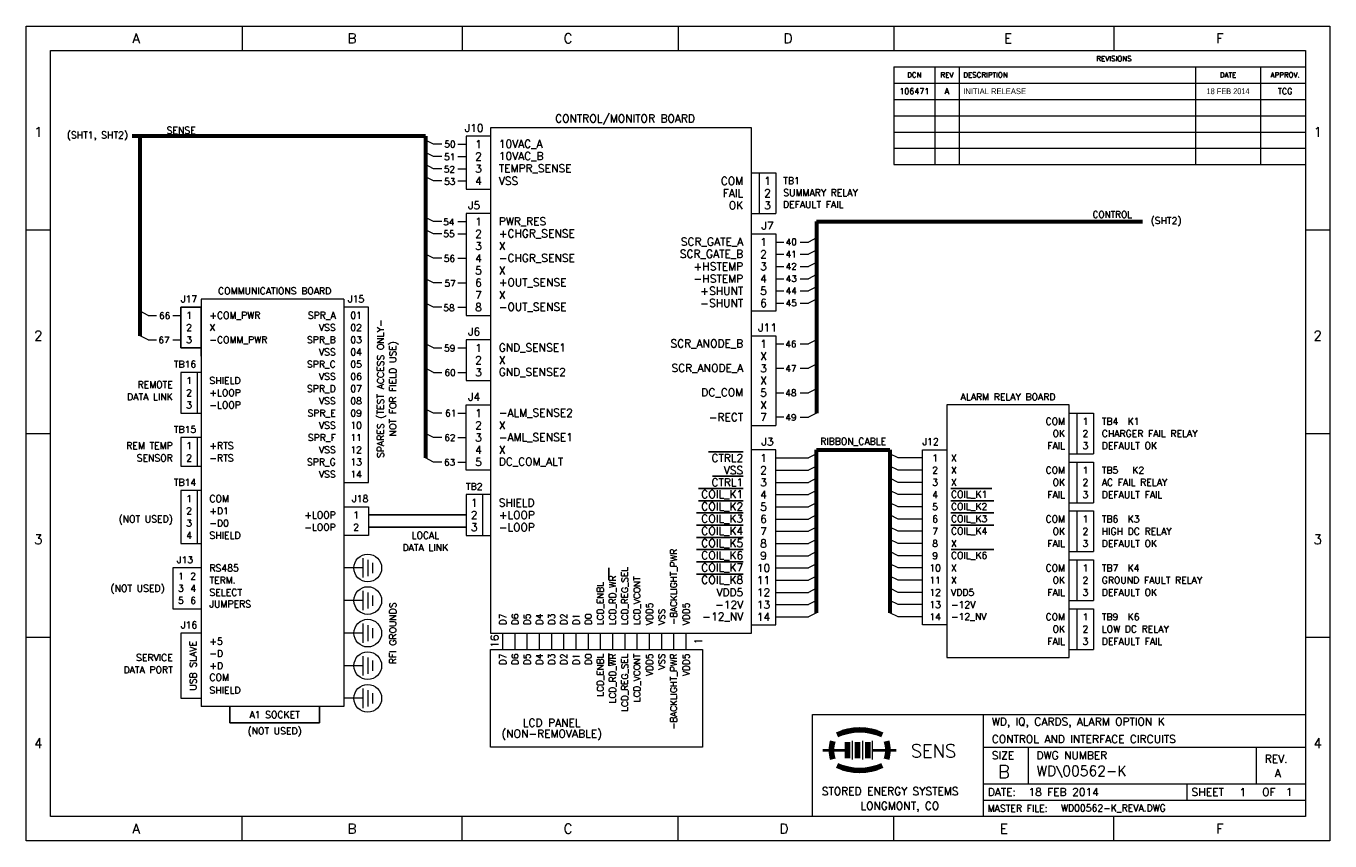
# Model space of a CAD drawing. Header units: inches. Extents: x 0.5 to 16.5, y 0.5 to 10.5.
import ezdxf
from ezdxf.enums import TextEntityAlignment as Align

# ---------------------------------------------------------------- set-up
doc = ezdxf.new("R2010")
doc.units = ezdxf.units.IN
doc.header["$MEASUREMENT"] = 0
doc.linetypes.add('SLD-Solid', pattern=[0])
for name, color, linetype in [('SHT1', 7, 'SLD-Solid'), ('SHT3', 7, 'SLD-Solid'), ('SLD-0', 7, 'SLD-Solid')]:
    doc.layers.add(name, color=color, linetype=linetype)
doc.styles.add('SLDTEXTSTYLE0', font='TXT_____.TTF')
doc.styles.add('SLDTEXTSTYLE3', font='TXT', dxfattribs={"width": 0.909091})
doc.styles.add('SLDTEXTSTYLE7', font='TXT', dxfattribs={"width": 0.966667})

msp = doc.modelspace()

# ---------------------------------------------------------------- linework, layer by layer
for p, q in [((2.4, 6.55), (2.4, 7.05)), ((2.4, 7.05), (2.65, 7.05)), ((2.65, 7.05), (2.65, 6.45)), ((2.65, 6.55), (2.4, 6.55)), ((4.7, 4.5), (5.9, 4.5)), ((4.7, 4.35), (5.9, 4.35)), ((3, 2.15), (3, 1.95)), ((4.1, 1.95), (4.1, 2.15)), ((3, 1.95), (4.1, 1.95))]:
    msp.add_line(p, q)
at = {"color": 7, "linetype": 'Continuous', "lineweight": 15}
for p, q in [((2.65, 6.25), (2.4, 6.25)), ((2.4, 6.25), (2.4, 5.75)), ((2.4, 5.75), (2.65, 5.75)), ((2.65, 5.45), (2.4, 5.45)), ((2.4, 5.45), (2.4, 5.1)), ((2.6, 5.45), (2.6, 5.1)), ((2.4, 5.1), (2.65, 5.1)), ((2.4, 4.8), (2.4, 4.15)), ((2.6, 4.8), (2.6, 4.15)), ((2.65, 4.8), (2.4, 4.8)), ((2.4, 4.15), (2.65, 4.15)), ((2.3, 3.85), (2.3, 3.35)), ((2.65, 3.85), (2.3, 3.85)), ((2.3, 3.35), (2.65, 3.35)), ((2.4, 3.05), (2.4, 2.25)), ((2.65, 3.05), (2.4, 3.05)), ((2.4, 2.25), (2.65, 2.25))]:
    msp.add_line(p, q, dxfattribs=at)
at = {"layer": 'SHT1', "linetype": 'SLD-Solid', "lineweight": 60}
for p, q in [((2, 9.15), (1.8, 9.15)), ((1.9, 6.7), (1.9, 9.15)), ((5.4, 9.15), (2, 9.15)), ((5.4, 9.15), (5.4, 5.2)), ((10.2, 8.1), (10.2, 5.75)), ((10.2, 8.1), (14.2, 8.1))]:
    msp.add_line(p, q, dxfattribs=at)
at = {"layer": 'SHT1', "linetype": 'SLD-Solid', "lineweight": 15}
for p, q in [((5.9, 9.15), (5.9, 8.5)), ((6.2, 9.15), (5.9, 9.15)), ((6.2, 9.25), (6.2, 3.05)), ((9.4, 9.25), (6.2, 9.25)), ((9.4, 3.05), (9.4, 9.25)), ((5.5, 9.05), (5.4, 9.1)), ((5.6, 9.05), (5.5, 9.05)), ((5.8, 9.05), (5.9, 9.05)), ((5.5, 8.9), (5.4, 8.95)), ((5.6, 8.9), (5.5, 8.9)), ((5.8, 8.9), (5.9, 8.9)), ((5.5, 8.75), (5.4, 8.8)), ((5.5, 8.6), (5.4, 8.65)), ((5.6, 8.75), (5.5, 8.75)), ((5.8, 8.75), (5.9, 8.75)), ((9.4, 8.7), (9.7, 8.7)), ((9.5, 8.2), (9.5, 8.7)), ((9.7, 8.7), (9.7, 8.2)), ((5.6, 8.6), (5.5, 8.6)), ((5.8, 8.6), (5.9, 8.6)), ((5.9, 8.5), (6.2, 8.5)), ((5.9, 8.2), (5.9, 6.95)), ((6.2, 8.2), (5.9, 8.2)), ((9.4, 8.2), (9.7, 8.2)), ((5.5, 8.1), (5.4, 8.15)), ((5.5, 7.95), (5.4, 8)), ((5.6, 8.1), (5.5, 8.1)), ((5.8, 8.1), (5.9, 8.1)), ((5.6, 7.95), (5.5, 7.95)), ((5.8, 7.95), (5.9, 7.95)), ((9.4, 7.95), (9.7, 7.95)), ((9.7, 7.95), (9.7, 7)), ((9.7, 7.85), (9.8, 7.85)), ((9.7, 7.85), (9.8, 7.85)), ((10, 7.85), (10.1, 7.85)), ((10.2, 7.9), (10.1, 7.85)), ((5.5, 7.65), (5.4, 7.7)), ((9.7, 7.7), (9.8, 7.7)), ((9.7, 7.7), (9.8, 7.7)), ((10, 7.7), (10.1, 7.7)), ((10.2, 7.75), (10.1, 7.7)), ((5.6, 7.65), (5.5, 7.65)), ((5.8, 7.65), (5.9, 7.65)), ((9.7, 7.55), (9.8, 7.55)), ((9.7, 7.55), (9.8, 7.55)), ((10, 7.55), (10.1, 7.55)), ((10.2, 7.6), (10.1, 7.55)), ((5.5, 7.35), (5.4, 7.4)), ((9.7, 7.4), (9.8, 7.4)), ((9.7, 7.4), (9.8, 7.4)), ((10, 7.4), (10.1, 7.4)), ((10.2, 7.45), (10.1, 7.4)), ((5.6, 7.35), (5.5, 7.35)), ((5.8, 7.35), (5.9, 7.35)), ((9.7, 7.25), (9.8, 7.25)), ((9.7, 7.25), (9.8, 7.25)), ((10, 7.25), (10.1, 7.25)), ((10.2, 7.3), (10.1, 7.25)), ((5.5, 7.05), (5.4, 7.1)), ((5.6, 7.05), (5.5, 7.05)), ((5.8, 7.05), (5.9, 7.05)), ((9.7, 7.1), (9.8, 7.1)), ((9.7, 7.1), (9.8, 7.1)), ((10, 7.1), (10.1, 7.1)), ((10.2, 7.15), (10.1, 7.1)), ((2, 6.95), (1.9, 7)), ((2, 6.95), (2.1, 6.95)), ((2.3, 6.95), (2.4, 6.95)), ((5.9, 6.95), (6.2, 6.95)), ((9.7, 7), (9.4, 7)), ((2, 6.65), (1.9, 6.7)), ((2, 6.65), (2.1, 6.65)), ((2.3, 6.65), (2.4, 6.65)), ((5.5, 6.55), (5.4, 6.6)), ((5.9, 6.65), (5.9, 6.15)), ((6.2, 6.65), (5.9, 6.65)), ((9.4, 6.7), (9.7, 6.7)), ((9.7, 6.7), (9.7, 5.6)), ((9.7, 6.6), (9.8, 6.6)), ((9.7, 6.6), (9.8, 6.6)), ((10, 6.6), (10.1, 6.6)), ((10.2, 6.65), (10.1, 6.6)), ((5.5, 6.55), (5.6, 6.55)), ((5.8, 6.55), (5.9, 6.55)), ((5.5, 6.25), (5.4, 6.3)), ((5.5, 6.25), (5.6, 6.25)), ((5.8, 6.25), (5.9, 6.25)), ((9.7, 6.3), (9.8, 6.3)), ((9.7, 6.3), (9.8, 6.3)), ((10, 6.3), (10.1, 6.3)), ((10.2, 6.35), (10.1, 6.3)), ((5.9, 6.15), (6.2, 6.15)), ((9.7, 6), (9.8, 6)), ((9.7, 6), (9.8, 6)), ((10, 6), (10.1, 6)), ((10.2, 6.05), (10.1, 6)), ((5.5, 5.75), (5.4, 5.8)), ((5.9, 5.05), (5.9, 5.85)), ((5.9, 5.85), (6.2, 5.85)), ((5.6, 5.75), (5.5, 5.75)), ((5.8, 5.75), (5.9, 5.75)), ((9.4, 5.6), (9.7, 5.6)), ((9.8, 5.7), (9.7, 5.7)), ((9.8, 5.7), (9.7, 5.7)), ((10, 5.7), (10.1, 5.7)), ((10.2, 5.75), (10.1, 5.7)), ((13.3, 5.75), (13.6, 5.75)), ((13.4, 5.25), (13.4, 5.75)), ((13.6, 5.75), (13.6, 5.25)), ((5.5, 5.45), (5.4, 5.5)), ((5.6, 5.45), (5.5, 5.45)), ((5.8, 5.45), (5.9, 5.45)), ((9.7, 5.3), (9.4, 5.3)), ((9.7, 3.15), (9.7, 5.3)), ((5.5, 5.15), (5.4, 5.2)), ((5.6, 5.15), (5.5, 5.15)), ((5.8, 5.15), (5.9, 5.15)), ((13.3, 5.25), (13.6, 5.25)), ((13.3, 5.15), (13.6, 5.15)), ((13.4, 4.65), (13.4, 5.15)), ((13.6, 5.15), (13.6, 4.65)), ((6.2, 5.05), (5.9, 5.05)), ((5.9, 4.75), (5.9, 4.25)), ((6.2, 4.75), (5.9, 4.75)), ((6.1, 4.75), (6.1, 4.25)), ((13.3, 4.65), (13.6, 4.65)), ((13.3, 4.55), (13.6, 4.55)), ((13.4, 4.05), (13.4, 4.55)), ((13.6, 4.55), (13.6, 4.05)), ((5.9, 4.25), (6.2, 4.25)), ((13.3, 4.05), (13.6, 4.05)), ((13.3, 3.95), (13.6, 3.95)), ((13.4, 3.45), (13.4, 3.95)), ((13.6, 3.95), (13.6, 3.45)), ((13.3, 3.45), (13.6, 3.45)), ((13.3, 3.35), (13.6, 3.35)), ((13.4, 2.85), (13.4, 3.35)), ((13.6, 3.35), (13.6, 2.85)), ((6.2, 3.05), (9.4, 3.05)), ((6.35, 2.85), (6.35, 3.05)), ((6.5, 2.85), (6.5, 3.05)), ((6.65, 2.85), (6.65, 3.05)), ((6.8, 2.85), (6.8, 3.05)), ((6.95, 2.85), (6.95, 3.05)), ((7.1, 2.85), (7.1, 3.05)), ((7.25, 2.85), (7.25, 3.05)), ((7.4, 2.85), (7.4, 3.05)), ((7.55, 2.85), (7.55, 3.05)), ((7.7, 2.85), (7.7, 3.05)), ((7.85, 2.85), (7.85, 3.05)), ((8, 2.85), (8, 3.05)), ((8.15, 2.85), (8.15, 3.05)), ((8.3, 2.85), (8.3, 3.05)), ((8.45, 2.85), (8.45, 3.05)), ((8.6, 2.85), (8.6, 3.05)), ((9.4, 3.15), (9.7, 3.15)), ((6.2, 1.65), (6.2, 2.85)), ((6.2, 2.85), (8.8, 2.85)), ((8.8, 2.85), (8.8, 1.65)), ((13.3, 2.85), (13.6, 2.85)), ((8.8, 1.65), (6.2, 1.65))]:
    msp.add_line(p, q, dxfattribs=at)
at = {"layer": 'SHT1', "linetype": 'SLD-Solid'}
for p, q in [((8.875, 5.275), (9.3, 5.275)), ((8.925, 4.975), (9.3, 4.975)), ((8.75, 4.825), (9.3, 4.825)), ((11.85, 4.825), (12.35, 4.825)), ((8.75, 4.675), (9.3, 4.675)), ((11.85, 4.675), (12.375, 4.675)), ((8.725, 4.525), (9.3, 4.525)), ((11.85, 4.525), (12.375, 4.525)), ((8.725, 4.375), (9.3, 4.375)), ((11.85, 4.375), (12.375, 4.375)), ((8.725, 4.225), (9.3, 4.225)), ((8.725, 4.075), (9.3, 4.075)), ((11.851, 4.075), (12.375, 4.075)), ((7.65, 3.7), (7.65, 3.85)), ((8.725, 3.925), (9.3, 3.925)), ((8.725, 3.775), (9.3, 3.775)), ((7.65, 2.65), (7.65, 2.8))]:
    msp.add_line(p, q, dxfattribs=at)
at = {"layer": 'SHT3', "lineweight": 15}
for p, q in [((4.4, 7.15), (2.65, 7.15)), ((2.65, 7.15), (2.65, 2.15)), ((4.4, 7.15), (4.4, 2.15)), ((2.6, 6.25), (2.6, 5.75)), ((4.4, 4.6), (4.7, 4.6)), ((4.7, 4.6), (4.7, 4.25)), ((4.7, 4.25), (4.4, 4.25)), ((4.631, 3.85), (4.4, 3.85)), ((4.631, 3.969), (4.631, 3.731)), ((4.693, 3.949), (4.693, 3.751)), ((4.75, 3.913), (4.75, 3.787)), ((4.631, 3.569), (4.631, 3.331)), ((4.693, 3.549), (4.693, 3.351)), ((4.631, 3.45), (4.4, 3.45)), ((4.75, 3.513), (4.75, 3.387)), ((4.631, 3.05), (4.4, 3.05)), ((4.631, 3.169), (4.631, 2.931)), ((4.693, 3.149), (4.693, 2.951)), ((4.75, 3.113), (4.75, 2.987)), ((4.631, 2.769), (4.631, 2.531)), ((4.693, 2.749), (4.693, 2.551)), ((4.631, 2.65), (4.4, 2.65)), ((4.75, 2.713), (4.75, 2.587)), ((4.631, 2.25), (4.4, 2.25)), ((4.631, 2.369), (4.631, 2.131)), ((4.693, 2.349), (4.693, 2.151)), ((4.75, 2.313), (4.75, 2.187)), ((4.4, 2.15), (2.65, 2.15))]:
    msp.add_line(p, q, dxfattribs=at)
at = {"layer": 'SHT3', "linetype": 'Continuous', "lineweight": 15}
for p, q in [((4.7, 7.05), (4.4, 7.05)), ((4.7, 4.9), (4.7, 7.05)), ((11.8, 5.85), (11.8, 2.75)), ((13.3, 5.85), (11.8, 5.85)), ((13.3, 2.75), (13.3, 5.85)), ((11.5, 3.15), (11.5, 5.3)), ((11.5, 5.3), (11.8, 5.3)), ((9.7, 5.2), (10.1, 5.2)), ((10.2, 5.25), (10.1, 5.2)), ((11.2, 5.2), (11.1, 5.25)), ((11.5, 5.2), (11.2, 5.2)), ((9.7, 5.05), (10.1, 5.05)), ((10.2, 5.1), (10.1, 5.05)), ((11.2, 5.05), (11.1, 5.1)), ((11.5, 5.05), (11.2, 5.05)), ((4.4, 4.9), (4.7, 4.9)), ((9.7, 4.9), (10.1, 4.9)), ((10.2, 4.95), (10.1, 4.9)), ((10.2, 4.8), (10.1, 4.75)), ((11.2, 4.9), (11.1, 4.95)), ((11.2, 4.75), (11.1, 4.8)), ((11.5, 4.9), (11.2, 4.9)), ((9.7, 4.75), (10.1, 4.75)), ((10.2, 4.65), (10.1, 4.6)), ((11.2, 4.6), (11.1, 4.65)), ((11.5, 4.75), (11.2, 4.75)), ((9.7, 4.6), (10.1, 4.6)), ((10.2, 4.5), (10.1, 4.45)), ((11.2, 4.45), (11.1, 4.5)), ((11.5, 4.6), (11.2, 4.6)), ((9.7, 4.45), (10.1, 4.45)), ((10.2, 4.35), (10.1, 4.3)), ((11.2, 4.3), (11.1, 4.35)), ((11.5, 4.45), (11.2, 4.45)), ((9.7, 4.3), (10.1, 4.3)), ((10.2, 4.2), (10.1, 4.15)), ((11.2, 4.15), (11.1, 4.2)), ((11.5, 4.3), (11.2, 4.3)), ((9.7, 4.15), (10.1, 4.15)), ((9.7, 4), (10.1, 4)), ((10.2, 4.05), (10.1, 4)), ((11.2, 4), (11.1, 4.05)), ((11.5, 4.15), (11.2, 4.15)), ((11.5, 4), (11.2, 4)), ((9.7, 3.85), (10.1, 3.85)), ((10.2, 3.9), (10.1, 3.85)), ((11.2, 3.85), (11.1, 3.9)), ((11.5, 3.85), (11.2, 3.85)), ((9.7, 3.7), (10.1, 3.7)), ((10.2, 3.75), (10.1, 3.7)), ((11.2, 3.7), (11.1, 3.75)), ((11.5, 3.7), (11.2, 3.7)), ((9.7, 3.55), (10.1, 3.55)), ((10.2, 3.6), (10.1, 3.55)), ((11.2, 3.55), (11.1, 3.6)), ((11.5, 3.55), (11.2, 3.55)), ((9.7, 3.4), (10.1, 3.4)), ((10.2, 3.45), (10.1, 3.4)), ((11.2, 3.4), (11.1, 3.45)), ((11.5, 3.4), (11.2, 3.4)), ((9.7, 3.25), (10.1, 3.25)), ((10.2, 3.3), (10.1, 3.25)), ((11.2, 3.25), (11.1, 3.3)), ((11.5, 3.25), (11.2, 3.25)), ((11.8, 3.15), (11.5, 3.15)), ((11.8, 2.75), (13.3, 2.75))]:
    msp.add_line(p, q, dxfattribs=at)
at = {"layer": 'SHT3', "linetype": 'Continuous', "lineweight": 60}
for p, q in [((10.2, 5.3), (11.1, 5.3)), ((10.2, 3.3), (10.2, 5.3)), ((11.1, 5.3), (11.1, 3.3))]:
    msp.add_line(p, q, dxfattribs=at)
at = {"layer": 'SHT3', "lineweight": 15}
for centre in [(4.693, 3.85), (4.693, 3.45), (4.693, 3.05), (4.693, 2.65), (4.693, 2.25)]:
    msp.add_circle(centre, 0.17, dxfattribs=at)
at = {"layer": 'SLD-0', "color": 7, "linetype": 'Continuous', "lineweight": 15}
for p, q in [((0.5, 10.5), (16.5, 10.5)), ((0.5, 0.5), (0.5, 10.5)), ((3.15, 10.5), (3.15, 10.2)), ((5.85, 10.5), (5.85, 10.2)), ((8.5, 10.5), (8.5, 10.2)), ((11.15, 10.5), (11.15, 10.2)), ((13.85, 10.5), (13.85, 10.2)), ((16.5, 10.5), (16.5, 0.5)), ((0.8, 10.2), (16.2, 10.2)), ((0.8, 0.8), (0.8, 10.2)), ((16.2, 10.2), (16.2, 0.8)), ((11.15, 10), (11.15, 8.8)), ((11.15, 10), (16.2, 10)), ((11.65, 10), (11.65, 8.8)), ((11.95, 10), (11.95, 8.8)), ((14.85, 10), (14.85, 8.8)), ((15.65, 10), (15.65, 8.8)), ((11.15, 9.8), (16.2, 9.8)), ((11.15, 9.6), (16.2, 9.6)), ((11.15, 9.4), (16.2, 9.4)), ((11.15, 9.2), (16.2, 9.2)), ((11.15, 9), (16.2, 9)), ((11.15, 8.8), (16.2, 8.8)), ((0.5, 8), (0.8, 8)), ((16.2, 8), (16.5, 8)), ((0.5, 5.5), (0.8, 5.5)), ((16.2, 5.5), (16.5, 5.5)), ((0.5, 3), (0.8, 3)), ((16.2, 3), (16.5, 3)), ((16.2, 0.8), (0.8, 0.8)), ((3.15, 0.5), (3.15, 0.8)), ((5.85, 0.5), (5.85, 0.8)), ((8.5, 0.5), (8.5, 0.8)), ((11.15, 0.5), (11.15, 0.8)), ((13.85, 0.5), (13.85, 0.8)), ((16.5, 0.5), (0.5, 0.5))]:
    msp.add_line(p, q, dxfattribs=at)
at = {"layer": 'SLD-0', "linetype": 'SLD-Solid', "lineweight": 15}
for p, q in [((10.15, 2.05), (16.2, 2.05)), ((10.15, 0.8), (10.15, 2.05)), ((12.25, 0.8), (12.25, 2.05)), ((10.639, 1.729), (10.639, 1.499)), ((10.764, 1.729), (10.764, 1.499)), ((10.884, 1.729), (10.884, 1.499)), ((12.25, 1.65), (16.2, 1.65)), ((12.8, 1.2), (12.8, 1.65)), ((15.6, 1.2), (15.6, 1.65)), ((12.25, 1.2), (16.2, 1.2)), ((14.75, 1), (14.75, 1.2)), ((12.25, 1), (16.2, 1))]:
    msp.add_line(p, q, dxfattribs=at)
at = {"layer": 'SLD-0', "linetype": 'SLD-Solid', "lineweight": 40}
for p, q in [((10.279, 1.614), (10.579, 1.614)), ((10.889, 1.614), (11.179, 1.614))]:
    msp.add_line(p, q, dxfattribs=at)
at = {"layer": 'SLD-0', "linetype": 'SLD-Solid', "lineweight": 100}
for p, q in [((10.579, 1.714), (10.579, 1.514)), ((10.704, 1.714), (10.704, 1.514)), ((10.829, 1.714), (10.829, 1.514))]:
    msp.add_line(p, q, dxfattribs=at)
at = {"layer": 'SLD-0', "linetype": 'SLD-Solid', "lineweight": 158}
for centre, radius, start, end in [((10.729, 1.214), 0.65, 65, 115), ((10.804, 1.614), 0.42, 165, 195), ((10.654, 1.614), 0.42, 345, 15), ((10.729, 2.014), 0.65, 245, 295)]:
    msp.add_arc(centre, radius, start, end, dxfattribs=at)

# ---------------------------------------------------------------- texts
at = {"layer": 'SHT1', "linetype": 'Continuous', "style": 'SLDTEXTSTYLE0'}
for s, p in [('J17', (2.5, 7.15)), ('1', (2.5, 6.95)), ('2', (2.5, 6.8)), ('3', (2.5, 6.65))]:
    msp.add_text(s, height=0.0833, dxfattribs=at).set_placement(p, align=Align.MIDDLE_CENTER)
at = {"layer": 'SHT1', "color": 7, "char_height": 0.072}
for s, insert, attachment_point, style in [('{106471}', (11.4, 9.7), 5, 'SLDTEXTSTYLE0'), ('A', (11.8, 9.7), 5, 'SLDTEXTSTYLE0'), ('INITIAL RELEASE', (12, 9.7), 4, 'SLDTEXTSTYLE7'), ('18 FEB 2014', (15.25, 9.7), 5, 'SLDTEXTSTYLE3'), ('TCG', (15.95, 9.7), 5, 'SLDTEXTSTYLE0')]:
    msp.add_mtext(s, dxfattribs=dict(at, insert=insert, attachment_point=attachment_point, style=style))
at = {"layer": 'SHT1', "style": 'SLDTEXTSTYLE0'}
for s, insert, char_height, attachment_point in [('J10', (6, 9.25), 0.096, 5), ('CONTROL/MONITOR BOARD', (7.85, 9.35), 0.096, 5), ('(SHT1, SHT2)', (1.75, 9.15), 0.0833, 6), ('SENSE', (2.403, 9.221), 0.0833, 5), ('50', (5.633, 9.091), 0.08, 1), ('2', (6.05, 8.9), 0.096, 5), ('1', (6.05, 9.05), 0.096, 5), ('10VAC_A', (6.3, 9.05), 0.096, 4), ('10VAC_B', (6.3, 8.9), 0.096, 4), ('51', (5.631, 8.935), 0.08, 1), ('3', (6.05, 8.75), 0.096, 5), ('TEMPR_SENSE', (6.3, 8.75), 0.096, 4), ('52', (5.627, 8.782), 0.08, 1), ('4', (6.05, 8.6), 0.096, 5), ('VSS', (6.3, 8.6), 0.096, 4), ('COM', (9.3, 8.6), 0.096, 6), ('1', (9.6, 8.6), 0.096, 5), ('TB1', (9.792, 8.644), 0.0833, 1), ('53', (5.631, 8.633), 0.08, 1), ('FAIL', (9.3, 8.45), 0.096, 6), ('2', (9.6, 8.45), 0.096, 5), ('SUMMARY RELAY', (9.792, 8.497), 0.0833, 1), ('J5', (6, 8.3), 0.096, 5), ('OK', (9.3, 8.3), 0.096, 6), ('3', (9.6, 8.3), 0.096, 5), ('DEFAULT FAIL', (9.788, 8.353), 0.0833, 1), ('1', (6.05, 8.1), 0.096, 5), ('PWR_RES', (6.3, 8.1), 0.096, 4), ('CONTROL', (13.829, 8.188), 0.08, 5), ('(SHT2)', (14.3, 8.1), 0.0833, 4), ('54', (5.619, 8.135), 0.08, 1), ('2', (6.05, 7.95), 0.096, 5), ('+CHGR_SENSE', (6.3, 7.95), 0.096, 4), ('J7', (9.6, 8.05), 0.096, 5), ('55', (5.621, 7.991), 0.08, 1), ('3', (6.05, 7.8), 0.096, 5), ('X', (6.3, 7.8), 0.096, 4), ('SCR_GATE_A', (9.3, 7.85), 0.096, 6), ('1', (9.55, 7.85), 0.096, 5), ('40', (9.821, 7.891), 0.08, 1), ('56', (5.627, 7.688), 0.08, 1), ('4', (6.05, 7.65), 0.096, 5), ('-CHGR_SENSE', (6.3, 7.65), 0.096, 4), ('SCR_GATE_B', (9.3, 7.7), 0.096, 6), ('2', (9.55, 7.7), 0.096, 5), ('41', (9.821, 7.741), 0.08, 1), ('5', (6.05, 7.5), 0.096, 5), ('X', (6.3, 7.5), 0.096, 4), ('+HSTEMP', (9.3, 7.55), 0.096, 6), ('3', (9.55, 7.55), 0.096, 5), ('42', (9.821, 7.591), 0.08, 1), ('57', (5.635, 7.382), 0.08, 1), ('6', (6.05, 7.35), 0.096, 5), ('+OUT_SENSE', (6.3, 7.35), 0.096, 4), ('-HSTEMP', (9.3, 7.4), 0.096, 6), ('4', (9.55, 7.4), 0.096, 5), ('43', (9.821, 7.441), 0.08, 1), ('7', (6.05, 7.2), 0.096, 5), ('X', (6.3, 7.2), 0.096, 4), ('+SHUNT', (9.3, 7.25), 0.096, 6), ('5', (9.55, 7.25), 0.096, 5), ('44', (9.821, 7.291), 0.08, 1), ('58', (5.621, 7.082), 0.08, 1), ('8', (6.05, 7.05), 0.096, 5), ('-OUT_SENSE', (6.3, 7.05), 0.096, 4), ('-SHUNT', (9.3, 7.1), 0.096, 6), ('6', (9.55, 7.1), 0.096, 5), ('45', (9.821, 7.141), 0.08, 1), ('66', (2.132, 6.986), 0.08, 1), ('J6', (6, 6.75), 0.096, 5), ('J11', (9.6, 6.8), 0.096, 5), ('67', (2.124, 6.687), 0.08, 1), ('59', (5.63, 6.587), 0.08, 1), ('1', (6.05, 6.55), 0.096, 5), ('GND_SENSE1', (6.3, 6.55), 0.096, 4), ('SCR_ANODE_B', (9.3, 6.6), 0.096, 6), ('1', (9.55, 6.6), 0.096, 5), ('46', (9.817, 6.638), 0.08, 1), ('2', (6.05, 6.4), 0.096, 5), ('X', (6.3, 6.4), 0.096, 4), ('X', (9.55, 6.45), 0.096, 5), ('60', (5.635, 6.287), 0.08, 1), ('3', (6.05, 6.25), 0.096, 5), ('GND_SENSE2', (6.3, 6.25), 0.096, 4), ('SCR_ANODE_A', (9.3, 6.3), 0.096, 6), ('3', (9.55, 6.3), 0.096, 5), ('47', (9.817, 6.338), 0.08, 1), ('X', (9.55, 6.15), 0.096, 5), ('J4', (6, 5.95), 0.096, 5), ('DC_COM', (9.3, 6), 0.096, 6), ('5', (9.55, 6), 0.096, 5), ('48', (9.817, 6.038), 0.08, 1), ('61', (5.642, 5.789), 0.08, 1), ('1', (6.05, 5.75), 0.096, 5), ('-ALM_SENSE2', (6.3, 5.75), 0.096, 4), ('-RECT', (9.3, 5.7), 0.096, 6), ('X', (9.55, 5.85), 0.096, 5), ('7', (9.55, 5.7), 0.096, 5), ('2', (6.05, 5.6), 0.096, 5), ('X', (6.3, 5.6), 0.096, 4), ('49', (9.817, 5.738), 0.08, 1), ('COM', (13.25, 5.65), 0.0833, 6), ('1', (13.5, 5.65), 0.0833, 5), ('62', (5.632, 5.489), 0.08, 1), ('3', (6.05, 5.45), 0.096, 5), ('-AML_SENSE1', (6.3, 5.45), 0.096, 4), ('J3', (9.6, 5.4), 0.096, 5), ('OK', (13.25, 5.5), 0.0833, 6), ('2', (13.5, 5.5), 0.0833, 5), ('4', (6.05, 5.3), 0.096, 5), ('X', (6.3, 5.3), 0.096, 4), ('FAIL', (13.25, 5.35), 0.0833, 6), ('3', (13.5, 5.35), 0.0833, 5), ('63', (5.628, 5.186), 0.08, 1), ('5', (6.05, 5.15), 0.096, 5), ('DC_COM_ALT', (6.3, 5.15), 0.096, 4), ('CTRL2', (9.3, 5.2), 0.096, 6), ('1', (9.55, 5.2), 0.096, 5), ('1', (11.655, 5.2), 0.0833, 5), ('X', (11.85, 5.2), 0.0833, 4), ('CTRL1', (9.3, 4.9), 0.096, 6), ('VSS', (9.3, 5.05), 0.096, 6), ('3', (9.55, 4.9), 0.096, 5), ('2', (9.55, 5.05), 0.096, 5), ('2', (11.655, 5.05), 0.0833, 5), ('X', (11.85, 5.05), 0.0833, 4), ('COM', (13.25, 5.05), 0.0833, 6), ('1', (13.5, 5.05), 0.0833, 5), ('TB2', (6, 4.85), 0.0833, 5), ('COIL_K1', (9.3, 4.75), 0.096, 6), ('4', (9.55, 4.75), 0.096, 5), ('4', (11.655, 4.75), 0.0833, 5), ('3', (11.655, 4.9), 0.0833, 5), ('X', (11.85, 4.9), 0.0833, 4), ('COIL_K1', (11.85, 4.75), 0.0833, 4), ('FAIL', (13.25, 4.75), 0.0833, 6), ('OK', (13.25, 4.9), 0.0833, 6), ('3', (13.5, 4.75), 0.0833, 5), ('2', (13.5, 4.9), 0.0833, 5), ('1', (6, 4.65), 0.096, 5), ('SHIELD', (6.3, 4.65), 0.096, 4), ('COIL_K2', (9.3, 4.6), 0.096, 6), ('5', (9.55, 4.6), 0.096, 5), ('5', (11.655, 4.6), 0.0833, 5), ('COIL_K2', (11.85, 4.6), 0.0833, 4), ('2', (6, 4.5), 0.096, 5), ('+LOOP', (6.3, 4.5), 0.096, 4), ('COIL_K3', (9.3, 4.45), 0.096, 6), ('6', (9.55, 4.45), 0.096, 5), ('6', (11.655, 4.45), 0.0833, 5), ('COIL_K3', (11.85, 4.45), 0.0833, 4), ('COM', (13.25, 4.45), 0.0833, 6), ('1', (13.5, 4.45), 0.0833, 5), ('3', (6, 4.35), 0.096, 5), ('-LOOP', (6.3, 4.35), 0.096, 4), ('COIL_K4', (9.3, 4.3), 0.096, 6), ('7', (9.55, 4.3), 0.096, 5), ('7', (11.655, 4.3), 0.0833, 5), ('COIL_K4', (11.85, 4.3), 0.0833, 4), ('OK', (13.25, 4.3), 0.0833, 6), ('2', (13.5, 4.3), 0.0833, 5), ('COIL_K5', (9.3, 4.15), 0.096, 6), ('8', (9.55, 4.15), 0.096, 5), ('8', (11.655, 4.15), 0.0833, 5), ('X', (11.85, 4.15), 0.0833, 4), ('FAIL', (13.25, 4.15), 0.0833, 6), ('3', (13.5, 4.15), 0.0833, 5), ('COIL_K6', (9.3, 4), 0.096, 6), ('9', (9.55, 4), 0.096, 5), ('9', (11.655, 4), 0.0833, 5), ('COIL_K6', (11.85, 4), 0.0833, 4), ('COIL_K7', (9.3, 3.85), 0.096, 6), ('10', (9.55, 3.85), 0.096, 5), ('10', (11.655, 3.85), 0.0833, 5), ('X', (11.85, 3.85), 0.0833, 4), ('COM', (13.25, 3.85), 0.0833, 6), ('1', (13.5, 3.85), 0.0833, 5), ('COIL_K8', (9.3, 3.7), 0.096, 6), ('11', (9.55, 3.7), 0.096, 5), ('11', (11.655, 3.7), 0.0833, 5), ('X', (11.85, 3.7), 0.0833, 4), ('OK', (13.25, 3.7), 0.0833, 6), ('2', (13.5, 3.7), 0.0833, 5), ('VDD5', (9.3, 3.55), 0.096, 6), ('12', (9.55, 3.55), 0.096, 5), ('12', (11.655, 3.55), 0.0833, 5), ('VDD5', (11.85, 3.55), 0.0833, 4), ('FAIL', (13.25, 3.55), 0.0833, 6), ('3', (13.5, 3.55), 0.0833, 5), ('-12V', (9.3, 3.4), 0.096, 6), ('13', (9.55, 3.4), 0.096, 5), ('13', (11.655, 3.4), 0.0833, 5), ('-12V', (11.85, 3.4), 0.0833, 4), ('-12_NV', (9.3, 3.25), 0.096, 6), ('14', (9.55, 3.25), 0.096, 5), ('14', (11.655, 3.25), 0.0833, 5), ('-12_NV', (11.85, 3.25), 0.0833, 4), ('COM', (13.25, 3.25), 0.0833, 6), ('1', (13.5, 3.25), 0.0833, 5), ('OK', (13.25, 3.1), 0.0833, 6), ('2', (13.5, 3.1), 0.0833, 5), ('FAIL', (13.25, 2.95), 0.0833, 6), ('3', (13.5, 2.95), 0.0833, 5), ('LCD PANEL', (6.95, 1.95), 0.096, 5), ('(NON-REMOVABLE)', (6.95, 1.8), 0.096, 5), ('CONTROL AND INTERFACE CIRCUITS', (12.35, 1.75), 0.096, 4)]:
    msp.add_mtext(s, dxfattribs=dict(at, insert=insert, char_height=char_height, attachment_point=attachment_point))
at = {"layer": 'SHT1', "rotation": 90, "style": 'SLDTEXTSTYLE0'}
for s, insert, char_height, attachment_point in [('-BACKLIGHT_PWR', (8.45, 3.15), 0.08, 4), ('LCD_REG_SEL', (7.85, 3.15), 0.08, 4), ('LCD_ENBL', (7.55, 3.15), 0.08, 4), ('LCD_RD_WR', (7.7, 3.15), 0.08, 4), ('VDD5', (8.15, 3.15), 0.08, 4), ('VDD5', (8.6, 3.15), 0.08, 4), ('D7', (6.35, 3.15), 0.08, 4), ('D6', (6.5, 3.15), 0.08, 4), ('D5', (6.65, 3.15), 0.08, 4), ('D4', (6.8, 3.15), 0.08, 4), ('D3', (6.95, 3.15), 0.08, 4), ('D2', (7.1, 3.15), 0.08, 4), ('D1', (7.25, 3.15), 0.08, 4), ('D0', (7.4, 3.15), 0.08, 4), ('VSS', (8.3, 3.15), 0.08, 4), ('16', (6.25, 2.95), 0.096, 5), ('1', (8.75, 2.95), 0.096, 5), ('D7', (6.35, 2.8), 0.08, 6), ('D6', (6.5, 2.8), 0.08, 6), ('D5', (6.65, 2.8), 0.08, 6), ('D4', (6.8, 2.8), 0.08, 6), ('D3', (6.95, 2.8), 0.08, 6), ('D2', (7.1, 2.8), 0.08, 6), ('D1', (7.25, 2.8), 0.08, 6), ('D0', (7.4, 2.8), 0.08, 6), ('LCD_ENBL', (7.55, 2.8), 0.08, 6), ('LCD_RD_WR', (7.7, 2.8), 0.08, 6), ('LCD_REG_SEL', (7.85, 2.8), 0.08, 6), ('LCD_VCONT', (8, 2.8), 0.08, 6), ('VDD5', (8.15, 2.8), 0.08, 6), ('VSS', (8.3, 2.8), 0.08, 6), ('-BACKLIGHT_PWR', (8.45, 2.8), 0.08, 6), ('VDD5', (8.6, 2.8), 0.08, 6)]:
    msp.add_mtext(s, dxfattribs=dict(at, insert=insert, char_height=char_height, attachment_point=attachment_point))
at = {"layer": 'SHT1', "insert": (8, 3.15), "char_height": 0.08, "width": 0.15625, "attachment_point": 4, "rotation": 90, "style": 'SLDTEXTSTYLE0'}
msp.add_mtext('LCD_VCONT', dxfattribs=at)
at = {"layer": 'SHT3', "linetype": 'Continuous', "style": 'SLDTEXTSTYLE0'}
for s, p in [('COMMUNICATIONS BOARD', (3.55, 7.25)), ('J15', (4.55, 7.15)), ('01', (4.55, 6.95)), ('02', (4.55, 6.8)), ('03', (4.55, 6.65)), ('04', (4.55, 6.5)), ('TB16', (2.45, 6.35)), ('05', (4.55, 6.35)), ('06', (4.55, 6.2)), ('1', (2.5, 6.15)), ('07', (4.55, 6.05)), ('2', (2.5, 6)), ('08', (4.55, 5.9)), ('3', (2.5, 5.85)), ('09', (4.55, 5.75)), ('10', (4.55, 5.6)), ('TB15', (2.45, 5.55)), ('11', (4.55, 5.45)), ('1', (2.5, 5.35)), ('12', (4.55, 5.3)), ('2', (2.5, 5.2)), ('13', (4.55, 5.15)), ('14', (4.55, 5)), ('TB14', (2.45, 4.9)), ('1', (2.5, 4.7)), ('J18', (4.6, 4.7)), ('2', (2.5, 4.55)), ('1', (4.55, 4.5)), ('3', (2.5, 4.4)), ('2', (4.55, 4.35)), ('4', (2.5, 4.25)), ('J13', (2.45, 3.95)), ('1', (2.4, 3.75)), ('2', (2.55, 3.75)), ('3', (2.4, 3.6)), ('4', (2.55, 3.6)), ('5', (2.4, 3.45)), ('6', (2.55, 3.45)), ('J16', (2.5, 3.15)), ('A1 SOCKET', (3.55, 2.05))]:
    msp.add_text(s, height=0.0833, dxfattribs=at).set_placement(p, align=Align.MIDDLE_CENTER)
for s, p in [('+COM_PWR', (2.75, 6.95)), ('X', (2.75, 6.8)), ('-COMM_PWR', (2.75, 6.65)), ('SHIELD', (2.75, 6.15)), ('+LOOP', (2.75, 6)), ('-LOOP', (2.75, 5.85)), ('+RTS', (2.75, 5.35)), ('-RTS', (2.75, 5.2)), ('COM', (2.75, 4.7)), ('+D1', (2.75, 4.55)), ('-D0', (2.75, 4.4)), ('SHIELD', (2.75, 4.25)), ('+5', (2.75, 2.95)), ('-D', (2.75, 2.8)), ('+D', (2.75, 2.65)), ('COM', (2.75, 2.508)), ('SHIELD', (2.75, 2.35))]:
    msp.add_text(s, height=0.0833, dxfattribs=at).set_placement(p, align=Align.MIDDLE_LEFT)
for s, p in [('SPR_A', (4.3, 6.95)), ('VSS', (4.3, 6.8)), ('SPR_B', (4.3, 6.65)), ('VSS', (4.3, 6.5)), ('SPR_C', (4.3, 6.35)), ('VSS', (4.3, 6.2)), ('SPR_D', (4.3, 6.05)), ('VSS', (4.3, 5.9)), ('SPR_E', (4.3, 5.75)), ('VSS', (4.3, 5.6)), ('SPR_F', (4.3, 5.45)), ('VSS', (4.3, 5.3)), ('SPR_G', (4.3, 5.15)), ('VSS', (4.3, 5)), ('+LOOP', (4.3, 4.5)), ('-LOOP', (4.3, 4.35))]:
    msp.add_text(s, height=0.0833, dxfattribs=at).set_placement(p, align=Align.MIDDLE_RIGHT)
for s, p in [('SPARES (TEST ACCESS ONLY-', (4.85, 6.05)), ('NOT FOR FIELD USE)', (5, 6.05)), ('RFI GROUNDS', (5, 3.05)), ('USB SLAVE', (2.55, 2.65))]:
    msp.add_text(s, height=0.0833, rotation=90, dxfattribs=at).set_placement(p, align=Align.MIDDLE_CENTER)
at = {"layer": 'SHT3', "color": 0, "linetype": 'Continuous', "style": 'SLDTEXTSTYLE0'}
for s, p in [('REMOTE', (2.3, 6.1)), ('DATA LINK', (2.3, 5.95)), ('REM TEMP', (2.3, 5.35)), ('SENSOR', (2.3, 5.2)), ('(NOT USED)', (2.3, 4.45)), ('(NOT USED)', (2.2, 3.6)), ('SERVICE', (2.3, 2.75)), ('DATA PORT', (2.3, 2.6))]:
    msp.add_text(s, height=0.0833, dxfattribs=at).set_placement(p, align=Align.MIDDLE_RIGHT)
for s, p in [('RS485', (2.75, 3.85)), ('TERM.', (2.75, 3.7)), ('SELECT', (2.75, 3.55)), ('JUMPERS', (2.75, 3.408))]:
    msp.add_text(s, height=0.0833, dxfattribs=at).set_placement(p, align=Align.MIDDLE_LEFT)
msp.add_text('(NOT USED)', height=0.0833, dxfattribs=at).set_placement((3.55, 1.85), align=Align.MIDDLE_CENTER)
at = {"layer": 'SHT3', "char_height": 0.0833, "style": 'SLDTEXTSTYLE0'}
for s, insert, attachment_point in [('ALARM RELAY BOARD', (12.55, 5.95), 5), ('TB4  K1', (13.7, 5.65), 4), ('RIBBON_CABLE', (10.65, 5.4), 5), ('J12', (11.6, 5.4), 5), ('CHARGER FAIL RELAY', (13.7, 5.5), 4), ('DEFAULT OK', (13.7, 5.35), 4), ('TB5   K2', (13.7, 5.05), 4), ('AC FAIL RELAY', (13.7, 4.9), 4), ('DEFAULT FAIL', (13.7, 4.75), 4), ('TB6  K3', (13.7, 4.45), 4), ('HIGH DC RELAY', (13.7, 4.3), 4), ('LOCAL', (5.4, 4.25), 5), ('DEFAULT OK', (13.7, 4.15), 4), ('DATA LINK', (5.4, 4.1), 5), ('TB7  K4', (13.7, 3.85), 4), ('GROUND FAULT RELAY', (13.7, 3.7), 4), ('DEFAULT OK', (13.7, 3.55), 4), ('TB9  K6', (13.7, 3.25), 4), ('LOW DC RELAY', (13.7, 3.1), 4), ('DEFAULT FAIL', (13.7, 2.95), 4)]:
    msp.add_mtext(s, dxfattribs=dict(at, insert=insert, attachment_point=attachment_point))
at = {"layer": 'SLD-0', "color": 7, "style": 'SLDTEXTSTYLE0'}
for s, insert, char_height, attachment_point in [('A', (1.85, 10.35), 0.12, 5), ('B', (4.5, 10.35), 0.12, 5), ('C', (7.15, 10.35), 0.12, 5), ('D', (9.85, 10.35), 0.12, 5), ('E', (12.55, 10.35), 0.12, 5), ('F', (15.15, 10.35), 0.12, 5), ('REVISIONS', (13.85, 10.1), 0.064, 5), ('DCN', (11.4, 9.9), 0.064, 5), ('REV', (11.8, 9.9), 0.064, 5), ('DESCRIPTION', (12, 9.9), 0.064, 4), ('DATE', (15.25, 9.9), 0.064, 5), ('APPROV.', (15.95, 9.9), 0.064, 5), ('1', (0.65, 9.2), 0.12, 5), ('1', (16.35, 9.2), 0.12, 5), ('2', (0.65, 6.7), 0.12, 5), ('2', (16.35, 6.7), 0.12, 5), ('3', (0.65, 4.2), 0.12, 5), ('3', (16.35, 4.2), 0.12, 5), ('4', (0.65, 1.7), 0.12, 5), ('4', (16.35, 1.7), 0.12, 5), ('A', (1.85, 0.65), 0.12, 5), ('B', (4.5, 0.65), 0.12, 5), ('C', (7.15, 0.65), 0.12, 5), ('D', (9.8, 0.65), 0.12, 5), ('E', (12.5, 0.65), 0.12, 5), ('F', (15.15, 0.65), 0.12, 5)]:
    msp.add_mtext(s, dxfattribs=dict(at, insert=insert, char_height=char_height, attachment_point=attachment_point))
at = {"layer": 'SLD-0', "style": 'SLDTEXTSTYLE0'}
for s, insert, char_height, attachment_point in [('WD, IQ, CARDS, ALARM OPTION K', (12.35, 1.95), 0.096, 4), ('SENS', (11.358, 1.685), 0.16, 1), ('SIZE', (12.35, 1.55), 0.096, 4), ('DWG NUMBER', (12.9, 1.55), 0.096, 4), ('B', (12.5, 1.35), 0.16, 5), ('REV.', (15.701, 1.555), 0.096, 1), ('{WD\\\\00562-K}', (12.9, 1.35), 0.125, 4), ('A', (15.824, 1.38), 0.096, 1), ('STORED ENERGY SYSTEMS', (10.264, 1.159), 0.096, 1), ('DATE:', (12.3, 1.1), 0.096, 4), ('18 FEB 2014', (12.8, 1.1), 0.096, 4), ('SHEET', (15, 1.1), 0.096, 5), ('1', (15.432, 1.098), 0.096, 5), ('OF', (15.75, 1.1), 0.096, 5), ('1', (16, 1.1), 0.096, 5), ('LONGMONT, CO', (10.738, 0.979), 0.096, 1), ('MASTER FILE:', (12.3, 0.9), 0.0833, 4), ('{WD00562-K_REVA.DWG}', (13.2, 0.9), 0.0833, 4)]:
    msp.add_mtext(s, dxfattribs=dict(at, insert=insert, char_height=char_height, attachment_point=attachment_point))

doc.saveas('drawing.dxf')
